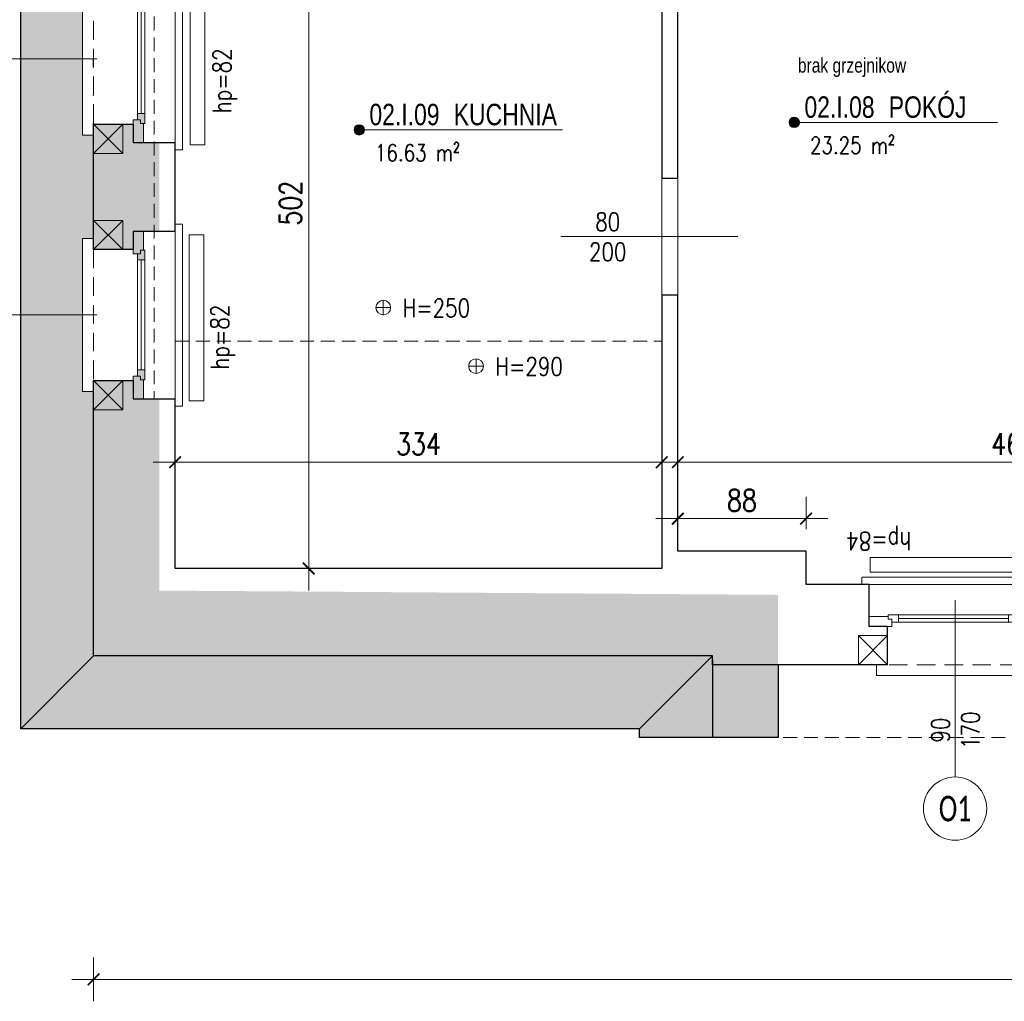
# Model space of a CAD drawing. Header units: millimetres. Extents: x 284606 to 569416, y -192995 to -95103.
# Tile 79 of 178: x 297541 to 298217, y -107655 to -106981. Entities that reach past the tile are written whole.
import ezdxf
from ezdxf.enums import TextEntityAlignment as Align

# ---------------------------------------------------------------- set-up
doc = ezdxf.new("R2010")
doc.units = ezdxf.units.MM
doc.linetypes.add('HIDDEN', pattern=[9.525, 6.35, -3.175])
doc.layers.get('0').update_dxf_attribs({"lineweight": 0})
for name, color, linetype, lineweight in [('!STR_Konstrukcja 0.20', 200, 'Continuous', 20), ('!STR_Konstrukcja 0.30', 64, 'Continuous', 30), ('!STR_Ocieplenie 0.05', 1, 'Continuous', 5), ('!STR_Opisy 0.09', 8, 'Continuous', 9), ('!STR_Przerywana 0.09', 8, 'HIDDEN', 9), ('!STR_Stolarka okienna', 72, 'Continuous', 15), ('!STR_Wymiarowanie', 254, 'Continuous', 9), ('EKO Opisy 0.09', 8, 'Continuous', 9)]:
    doc.layers.add(name, color=color, linetype=linetype, lineweight=lineweight)
doc.layers.add('!STR_Kreskowanie ścian', color=7, linetype='Continuous', lineweight=5, true_color=0xa6a6a6)
doc.layers.add('!STR_Obrysy pomieszczeń', color=215, linetype='Continuous', lineweight=9, plot=False)
doc.styles.add('1_50', font='txt', dxfattribs={"width": 0.8})
doc.styles.add('AB_Arial', font='NirmalaS.ttf')
doc.styles.add('EKO 1-10', font='romans.shx', dxfattribs={"width": 0.8, "height": 15})
doc.styles.add('EKO 1-5', font='romans.shx', dxfattribs={"width": 0.8, "height": 10})
doc.styles.add('EKO CM 1-50', font='calibri.ttf', dxfattribs={"width": 0.8, "height": 12.5})
doc.dimstyles.new('EKO wymiar 1-10', dxfattribs={"dimtxt": 15, "dimasz": 8, "dimexe": 15, "dimexo": 15, "dimgap": 5, "dimtad": 1, "dimdec": 0, "dimtxsty": 'EKO 1-10', "dimblk": 'ARCHTICK', "dimcen": 10, "dimdle": 15, "dimclrd": 256, "dimclre": 256, "dimclrt": 256, "dimazin": 2, "dimtfac": 1, "dimtdec": 0, "dimtmove": 2, "dimatfit": 3, "dimldrblk": 'ARCHTICK', "dimfxl": 15, "dimfxlon": 1, "dimlwd": -1, "dimlwe": -1, "dimarcsym": 0})

# ---------------------------------------------------------------- blocks, each defined once
blk = doc.blocks.new('*U306')
at = {"layer": '!STR_Konstrukcja 0.20', "linetype": 'Continuous', "lineweight": 15}
for points in [[(8.12, 55.81), (0.62, 55.81), (0.62, 63.31), (105.62, 63.31), (105.62, 55.81), (98.12, 55.81)], [(-4.38, 0.81), (-9.38, 0.81), (-9.38, -4.19), (115.62, -4.19), (115.62, 0.81), (110.62, 0.81)]]:
    blk.add_lwpolyline(points, dxfattribs=at)
at = {"layer": '!STR_Konstrukcja 0.30', "ltscale": 2}
for points in [[(-4.38, 0.81), (-4.38, 29.68), (8.12, 29.68), (8.12, 55.81)], [(98.12, 55.81), (98.12, 29.68), (110.62, 29.68), (110.62, 0.81)]]:
    blk.add_lwpolyline(points, dxfattribs=at)
at = {"layer": '!STR_Przerywana 0.09', "ltscale": 2}
for points in [[(8.12, 55.81), (98.12, 55.81)], [(-4.38, 0.81), (110.62, 0.81)]]:
    blk.add_lwpolyline(points, dxfattribs=at)
at = {"layer": '!STR_Stolarka okienna', "ltscale": 0.3}
for points in [[(-4.38, 22.64), (-4.38, 29.68), (11.02, 29.68), (11.02, 24.55), (8.52, 24.55), (8.52, 22.64), (-4.38, 22.64)], [(110.62, 22.64), (110.62, 29.68), (95.05, 29.68), (95.05, 24.55), (97.55, 24.55), (97.55, 22.64), (110.62, 22.64)], [(97.55, 21.56), (97.55, 24.55), (95.05, 24.55), (95.05, 26.7), (11.02, 26.7), (11.02, 24.55), (8.52, 24.55), (8.52, 21.56), (97.55, 21.56)], [(15.12, 26.7), (15.12, 21.56)], [(90.62, 24.13), (15.12, 24.13)], [(90.62, 21.56), (90.62, 26.7)]]:
    blk.add_lwpolyline(points, dxfattribs=at)
blk = doc.blocks.new('_ArchTick')
at = {"color": 0, "linetype": 'ByBlock', "const_width": 0.15}
blk.add_lwpolyline([(-0.5, -0.5), (0.5, 0.5)], dxfattribs=at)
blk = doc.blocks.new('*D634')
at = {"layer": '!STR_Wymiarowanie', "ltscale": 1.5, "transparency": 16777216}
for p, q in [((297647.89, -107299.38), (297647.89, -107269.38)), ((297981.89, -107299.38), (297981.89, -107269.38)), ((297632.89, -107284.38), (297996.89, -107284.38))]:
    blk.add_line(p, q, dxfattribs=at)
at = {"layer": 'Defpoints', "color": 0, "ltscale": 1.5, "transparency": 16777216}
for p in [(297981.89, -107284.38), (297647.89, -107357.42), (297981.89, -107357.42)]:
    blk.add_point(p, dxfattribs=at)
at = {"layer": '!STR_Wymiarowanie', "ltscale": 1.5, "transparency": 16777216, "xscale": 8, "yscale": 8, "zscale": 8, "rotation": 180}
blk.add_blockref('_ArchTick', (297647.89, -107284.38), dxfattribs=at)
at = {"layer": '!STR_Wymiarowanie', "ltscale": 1.5, "transparency": 16777216, "xscale": 8, "yscale": 8, "zscale": 8}
blk.add_blockref('_ArchTick', (297981.89, -107284.38), dxfattribs=at)
at = {"layer": '!STR_Wymiarowanie', "ltscale": 1.5, "transparency": 16777216, "insert": (297814.89, -107271.88), "char_height": 15, "attachment_point": 5, "style": 'EKO 1-10'}
blk.add_mtext('334', dxfattribs=at)
blk = doc.blocks.new('*D635')
at = {"layer": '!STR_Wymiarowanie', "ltscale": 1.5, "transparency": 16777216}
for p, q in [((297992.89, -107299.38), (297992.89, -107269.38)), ((298453.89, -107299.38), (298453.89, -107269.38)), ((297977.89, -107284.38), (298468.89, -107284.38))]:
    blk.add_line(p, q, dxfattribs=at)
at = {"layer": 'Defpoints', "color": 0, "ltscale": 1.5, "transparency": 16777216}
for p in [(298453.89, -107284.38), (297992.89, -107368.42), (298453.89, -107368.42)]:
    blk.add_point(p, dxfattribs=at)
at = {"layer": '!STR_Wymiarowanie', "ltscale": 1.5, "transparency": 16777216, "xscale": 8, "yscale": 8, "zscale": 8, "rotation": 180}
blk.add_blockref('_ArchTick', (297992.89, -107284.38), dxfattribs=at)
at = {"layer": '!STR_Wymiarowanie', "ltscale": 1.5, "transparency": 16777216, "xscale": 8, "yscale": 8, "zscale": 8}
blk.add_blockref('_ArchTick', (298453.89, -107284.38), dxfattribs=at)
at = {"layer": '!STR_Wymiarowanie', "ltscale": 1.5, "transparency": 16777216, "insert": (298223.39, -107271.88), "char_height": 15, "attachment_point": 5, "style": 'EKO 1-10'}
blk.add_mtext('461', dxfattribs=at)
blk = doc.blocks.new('wysokosc2')
at = {"ltscale": 2}
for points in [[(-5.06, 0.04), (5.03, 0.04)], [(0, 5.1), (0, -5.1)]]:
    blk.add_lwpolyline(points, dxfattribs=at)
blk.add_circle((0, 0), 5.03, dxfattribs=at)
at = {"ltscale": 2, "style": 'EKO 1-5', "width": 0.8}
blk.add_attdef('WYS', (13.29, -6.01), '', height=12.5, dxfattribs=at)
blk = doc.blocks.new('*D638')
at = {"layer": '!STR_Wymiarowanie', "ltscale": 1.5, "transparency": 16777216}
for p, q in [((297739.54, -106840.74), (297739.54, -107372.42)), ((297754.54, -106855.74), (297724.54, -106855.74)), ((297754.54, -107357.42), (297724.54, -107357.42))]:
    blk.add_line(p, q, dxfattribs=at)
at = {"layer": 'Defpoints', "color": 0, "ltscale": 1.5, "transparency": 16777216}
for p in [(297892.89, -106855.74), (297739.54, -107357.42), (297900.89, -107357.42)]:
    blk.add_point(p, dxfattribs=at)
at = {"layer": '!STR_Wymiarowanie', "ltscale": 1.5, "transparency": 16777216, "xscale": 8, "yscale": 8, "zscale": 8}
for p, rotation in [((297739.54, -106855.74), 90), ((297739.54, -107357.42), 270)]:
    blk.add_blockref('_ArchTick', p, dxfattribs=dict(at, rotation=rotation))
at = {"layer": '!STR_Wymiarowanie', "ltscale": 1.5, "transparency": 16777216, "insert": (297727.04, -107106.58), "char_height": 15, "attachment_point": 5, "rotation": 90, "style": 'EKO 1-10'}
blk.add_mtext('502', dxfattribs=at)
blk = doc.blocks.new('*U296')
at = {"layer": '!STR_Konstrukcja 0.20', "linetype": 'Continuous', "lineweight": 15}
for points in [[(8.12, 56.81), (0.62, 56.81), (0.62, 64.31), (105.62, 64.31), (105.62, 56.81), (98.12, 56.81)], [(-4.38, 0.81), (-9.38, 0.81), (-9.38, -4.19), (115.62, -4.19), (115.62, 0.81), (110.62, 0.81)]]:
    blk.add_lwpolyline(points, dxfattribs=at)
at = {"layer": '!STR_Konstrukcja 0.30', "ltscale": 2}
for points in [[(-4.38, 0.81), (-4.38, 29.68), (8.12, 29.68), (8.12, 56.81)], [(98.12, 56.81), (98.12, 29.68), (110.62, 29.68), (110.62, 0.81)]]:
    blk.add_lwpolyline(points, dxfattribs=at)
at = {"layer": '!STR_Przerywana 0.09', "ltscale": 2}
for points in [[(8.12, 56.81), (98.12, 56.81)], [(-4.38, 0.81), (110.62, 0.81)]]:
    blk.add_lwpolyline(points, dxfattribs=at)
at = {"layer": '!STR_Stolarka okienna', "ltscale": 0.3}
for points in [[(-4.38, 22.64), (-4.38, 29.68), (11.02, 29.68), (11.02, 24.55), (8.52, 24.55), (8.52, 22.64), (-4.38, 22.64)], [(110.62, 22.64), (110.62, 29.68), (95.05, 29.68), (95.05, 24.55), (97.55, 24.55), (97.55, 22.64), (110.62, 22.64)], [(97.55, 21.56), (97.55, 24.55), (95.05, 24.55), (95.05, 26.7), (11.02, 26.7), (11.02, 24.55), (8.52, 24.55), (8.52, 21.56), (97.55, 21.56)], [(15.12, 26.7), (15.12, 21.56)], [(90.62, 24.13), (15.12, 24.13)], [(90.62, 21.56), (90.62, 26.7)]]:
    blk.add_lwpolyline(points, dxfattribs=at)
blk = doc.blocks.new('*U297')
at = {"layer": '!STR_Konstrukcja 0.20', "linetype": 'Continuous', "lineweight": 15}
for points in [[(8.12, 56.81), (0.62, 56.81), (0.62, 64.31), (105.62, 64.31), (105.62, 56.81), (98.12, 56.81)], [(-4.38, 0.81), (-9.38, 0.81), (-9.38, -4.19), (115.62, -4.19), (115.62, 0.81), (110.62, 0.81)]]:
    blk.add_lwpolyline(points, dxfattribs=at)
at = {"layer": '!STR_Konstrukcja 0.30', "ltscale": 2}
for points in [[(-4.38, 0.81), (-4.38, 29.68), (8.12, 29.68), (8.12, 56.81)], [(98.12, 56.81), (98.12, 29.68), (110.62, 29.68), (110.62, 0.81)]]:
    blk.add_lwpolyline(points, dxfattribs=at)
at = {"layer": '!STR_Przerywana 0.09', "ltscale": 2}
for points in [[(8.12, 56.81), (98.12, 56.81)], [(-4.38, 0.81), (110.62, 0.81)]]:
    blk.add_lwpolyline(points, dxfattribs=at)
at = {"layer": '!STR_Stolarka okienna', "ltscale": 0.3}
for points in [[(-4.38, 22.64), (-4.38, 29.68), (11.02, 29.68), (11.02, 24.55), (8.52, 24.55), (8.52, 22.64), (-4.38, 22.64)], [(110.62, 22.64), (110.62, 29.68), (95.05, 29.68), (95.05, 24.55), (97.55, 24.55), (97.55, 22.64), (110.62, 22.64)], [(97.55, 21.56), (97.55, 24.55), (95.05, 24.55), (95.05, 26.7), (11.02, 26.7), (11.02, 24.55), (8.52, 24.55), (8.52, 21.56), (97.55, 21.56)], [(15.12, 26.7), (15.12, 21.56)], [(90.62, 24.13), (15.12, 24.13)], [(90.62, 21.56), (90.62, 26.7)]]:
    blk.add_lwpolyline(points, dxfattribs=at)
blk = doc.blocks.new('*U847')
at = {"layer": '!STR_Opisy 0.09', "linetype": 'Continuous'}
blk.add_line((0, -153.49), (0, -32.16), dxfattribs=at)
at = {"layer": '!STR_Opisy 0.09', "linetype": 'Continuous', "style": 'EKO 1-5', "width": 0.8}
blk.add_attdef('HP=', (-37.47, 58.5), '', height=12.5, rotation=180, dxfattribs=at)
at = {"layer": '!STR_Opisy 0.09', "ltscale": 0.7, "style": 'EKO 1-5', "width": 0.8}
blk.add_attdef('WYS', text='', height=12.5, rotation=270, dxfattribs=at).set_placement((-10.53, -121.38), align=Align.MIDDLE_CENTER)
at = {"layer": '!STR_Opisy 0.09', "linetype": 'Continuous', "style": 'EKO 1-5', "width": 0.8}
blk.add_attdef('SZER', text='', height=12.5, rotation=270, dxfattribs=at).set_placement((0, -121.38), align=Align.BOTTOM_CENTER)
blk = doc.blocks.new('*U848')
at = {"layer": '!STR_Opisy 0.09', "linetype": 'Continuous'}
blk.add_line((0, -153.49), (0, -32.16), dxfattribs=at)
at = {"layer": '!STR_Opisy 0.09', "linetype": 'Continuous', "style": 'EKO 1-5', "width": 0.8}
blk.add_attdef('HP=', (-37.47, 59.98), '', height=12.5, rotation=180, dxfattribs=at)
at = {"layer": '!STR_Opisy 0.09', "ltscale": 0.7, "style": 'EKO 1-5', "width": 0.8}
blk.add_attdef('WYS', text='', height=12.5, rotation=270, dxfattribs=at).set_placement((-10.53, -121.38), align=Align.MIDDLE_CENTER)
at = {"layer": '!STR_Opisy 0.09', "linetype": 'Continuous', "style": 'EKO 1-5', "width": 0.8}
blk.add_attdef('SZER', text='', height=12.5, rotation=270, dxfattribs=at).set_placement((0, -121.38), align=Align.BOTTOM_CENTER)
blk = doc.blocks.new('*U121')
at = {"layer": '!STR_Opisy 0.09', "linetype": 'Continuous'}
blk.add_line((0, -153.49), (0, -32.16), dxfattribs=at)
at = {"layer": '!STR_Opisy 0.09', "linetype": 'Continuous', "style": 'EKO 1-5', "width": 0.8}
blk.add_attdef('HP=', (50.53, 21.53), '', height=12.5, rotation=180, dxfattribs=at)
at = {"layer": '!STR_Opisy 0.09', "ltscale": 0.7, "style": 'EKO 1-5', "width": 0.8}
blk.add_attdef('WYS', text='', height=12.5, rotation=270, dxfattribs=at).set_placement((-10.53, -121.38), align=Align.MIDDLE_CENTER)
at = {"layer": '!STR_Opisy 0.09', "linetype": 'Continuous', "style": 'EKO 1-5', "width": 0.8}
blk.add_attdef('SZER', text='', height=12.5, rotation=270, dxfattribs=at).set_placement((0, -121.38), align=Align.BOTTOM_CENTER)
blk = doc.blocks.new('*U196')
at = {"layer": '!STR_Opisy 0.09', "linetype": 'Continuous'}
blk.add_line((0, -153.49), (0, -32.16), dxfattribs=at)
at = {"layer": '!STR_Opisy 0.09', "linetype": 'Continuous', "style": 'EKO 1-5', "width": 0.8}
blk.add_attdef('HP=', (30.1, 14.63), '', height=12.5, rotation=180, dxfattribs=at)
at = {"layer": '!STR_Opisy 0.09', "ltscale": 0.7, "style": 'EKO 1-5', "width": 0.8}
blk.add_attdef('WYS', text='', height=12.5, rotation=270, dxfattribs=at).set_placement((-10.53, -121.38), align=Align.MIDDLE_CENTER)
at = {"layer": '!STR_Opisy 0.09', "linetype": 'Continuous', "style": 'EKO 1-5', "width": 0.8}
blk.add_attdef('SZER', text='', height=12.5, rotation=270, dxfattribs=at).set_placement((0, -121.38), align=Align.BOTTOM_CENTER)
blk = doc.blocks.new('mur pruski')
at = {"layer": '!STR_Ocieplenie 0.05', "ltscale": 1.5}
blk.add_lwpolyline([(0, 20), (20, 20), (20, 0), (0, 0)], close=True, dxfattribs=at)
blk.add_lwpolyline([(0, 20), (20, 0), (20, 20), (0, 0)], dxfattribs=at)
blk = doc.blocks.new('*D663')
at = {"layer": '!STR_Wymiarowanie', "ltscale": 1.5, "transparency": 16777216}
for p, q in [((297591.89, -107624.51), (297591.89, -107654.51)), ((299484.03, -107624.51), (299484.03, -107654.51)), ((299499.03, -107639.51), (297576.89, -107639.51))]:
    blk.add_line(p, q, dxfattribs=at)
at = {"layer": 'Defpoints', "color": 0, "ltscale": 1.5, "transparency": 16777216}
for p in [(297591.89, -107442.93), (299484.03, -107442.93), (297591.89, -107639.51)]:
    blk.add_point(p, dxfattribs=at)
at = {"layer": '!STR_Wymiarowanie', "ltscale": 1.5, "transparency": 16777216, "xscale": 8, "yscale": 8, "zscale": 8, "rotation": 180}
blk.add_blockref('_ArchTick', (297591.89, -107639.51), dxfattribs=at)
at = {"layer": '!STR_Wymiarowanie', "ltscale": 1.5, "transparency": 16777216, "xscale": 8, "yscale": 8, "zscale": 8}
blk.add_blockref('_ArchTick', (299484.03, -107639.51), dxfattribs=at)
at = {"layer": '!STR_Wymiarowanie', "ltscale": 1.5, "transparency": 16777216, "insert": (298537.96, -107627.01), "char_height": 15, "attachment_point": 5, "style": 'EKO 1-10'}
blk.add_mtext('1892', dxfattribs=at)
blk = doc.blocks.new('*D664')
at = {"layer": '!STR_Wymiarowanie', "ltscale": 1.5, "transparency": 16777216}
for p, q in [((297392.17, -107432.42), (297392.17, -106344.43)), ((297407.17, -106359.43), (297377.17, -106359.43)), ((297407.17, -107417.42), (297377.17, -107417.42))]:
    blk.add_line(p, q, dxfattribs=at)
at = {"layer": 'Defpoints', "color": 0, "ltscale": 1.5, "transparency": 16777216}
for p in [(297392.17, -106359.43), (297578.89, -106359.43), (297591.89, -107417.42)]:
    blk.add_point(p, dxfattribs=at)
at = {"layer": '!STR_Wymiarowanie', "ltscale": 1.5, "transparency": 16777216, "xscale": 8, "yscale": 8, "zscale": 8}
for p, rotation in [((297392.17, -106359.43), 90), ((297392.17, -107417.42), 270)]:
    blk.add_blockref('_ArchTick', p, dxfattribs=dict(at, rotation=rotation))
at = {"layer": '!STR_Wymiarowanie', "ltscale": 1.5, "transparency": 16777216, "insert": (297379.67, -106888.42), "char_height": 15, "attachment_point": 5, "rotation": 90, "style": 'EKO 1-10'}
blk.add_mtext('1058', dxfattribs=at)
blk = doc.blocks.new('*U506')
at = {"ltscale": 0.3}
blk.add_hatch(color=256, dxfattribs=at).paths.add_polyline_path([(-0.91, 50, 1), (6.82, 50, 1)])
at = {"ltscale": 1.5}
blk.add_line((17.59, 50), (154.57, 50), dxfattribs=at)
at = {"ltscale": 0.3}
blk.add_lwpolyline([(17.59, 50), (2.95, 50)], dxfattribs=at)
blk.add_circle((2.95, 50), 3.86, dxfattribs=at)
at = {"ltscale": 1.5, "width": 0.8}
for tag, p, height, style in [('NR_POM.', (10.51, 53.45), 16, 'AB_Arial'), ('NAZWA_POMIESZCZENIA', (66.91, 53.45), 16, 'AB_Arial'), ('POSADZKA', (9.08, 4), 12.5, 'EKO 1-5')]:
    blk.add_attdef(tag, p, '', height=height, rotation=0, dxfattribs=dict(at, style=style))
at = {"ltscale": 1.5, "style": 'EKO 1-5', "width": 0.8}
blk.add_attdef('POWIERZCHNIA', text='', height=12.5, rotation=0, dxfattribs=at).set_placement((78.06, 22.91), align=Align.BOTTOM_RIGHT)
blk = doc.blocks.new('*D665')
at = {"layer": '!STR_Obrysy pomieszczeń', "ltscale": 0.3, "transparency": 16777216}
for p, q in [((297992.89, -107330.42), (297992.89, -107308.12)), ((298080.89, -107330.42), (298080.89, -107308.12)), ((297977.89, -107323.12), (298095.89, -107323.12))]:
    blk.add_line(p, q, dxfattribs=at)
at = {"layer": 'Defpoints', "color": 0, "ltscale": 0.3, "transparency": 16777216}
for p in [(298080.89, -107323.12), (297992.89, -107345.42), (298080.89, -107345.42)]:
    blk.add_point(p, dxfattribs=at)
at = {"layer": '!STR_Obrysy pomieszczeń', "ltscale": 0.3, "transparency": 16777216, "xscale": 8, "yscale": 8, "zscale": 8, "rotation": 180}
blk.add_blockref('_ArchTick', (297992.89, -107323.12), dxfattribs=at)
at = {"layer": '!STR_Obrysy pomieszczeń', "ltscale": 0.3, "transparency": 16777216, "xscale": 8, "yscale": 8, "zscale": 8}
blk.add_blockref('_ArchTick', (298080.89, -107323.12), dxfattribs=at)
at = {"layer": '!STR_Obrysy pomieszczeń', "ltscale": 0.3, "transparency": 16777216, "insert": (298036.89, -107310.62), "char_height": 15, "attachment_point": 5, "style": 'EKO 1-10'}
blk.add_mtext('88', dxfattribs=at)
blk = doc.blocks.new('KÓLKO')
at = {"layer": '!STR_Opisy 0.09'}
blk.add_circle((0, -15.51), 15.51, dxfattribs=at)
at = {"layer": '!STR_Opisy 0.09', "style": 'EKO 1-10', "width": 0.8}
blk.add_attdef('NR', text='', height=15, dxfattribs=at).set_placement((0, -15.51), align=Align.MIDDLE_CENTER)

msp = doc.modelspace()

# ---------------------------------------------------------------- hatches: boundary and pattern name
at = {"layer": '!STR_Kreskowanie ścian', "ltscale": 1.5}
h = msp.add_hatch(dxfattribs=at)
h.set_pattern_fill('AR-B88', color=256, scale=0.1, angle=90)
h.set_pattern_definition([(90, (10593.899, 1826.681), (-20.32, 1e-15), []), (180, (10593.899, 1826.681), (-20.32, -10.16), [20.32, -20.32])])
h.paths.add_polyline_path([(298061.74, -107423.52), (298016.74, -107423.52), (298016.74, -107417.52), (298016.69, -107417.52), (297966.69, -107467.52), (297966.69, -107473.52), (298061.74, -107473.52)])
h.paths.add_polyline_path([(298061.74, -107378.52), (298061.74, -107372.52), (298061.69, -107375.47), (298016.69, -107417.52), (298016.74, -107417.52), (298016.74, -107423.52), (298061.74, -107423.52)])
h.paths.add_polyline_path([(298103.54, -106262.52), (298148.45, -106262.43), (298148.45, -106212.43), (298053.49, -106212.52), (298053.45, -106359.43), (298103.54, -106359.43)])
h.paths.add_polyline_path([(298146.92, -106262.52), (298103.54, -106262.52), (298103.54, -106359.43), (298163.36, -106360.45), (298146.92, -106360.45)])
h.paths.add_polyline_path([(299005.94, -106275.53), (299005.99, -106275.52), (299005.99, -106262.52), (298918.99, -106262.52), (298918.99, -106307.52), (298918.99, -106307.52), (298918.99, -106322.24), (298948.99, -106320.51), (298948.94, -106320.47)])
h.paths.add_polyline_path([(299055.94, -106225.53), (299055.94, -106212.52), (298918.99, -106212.52), (298918.99, -106262.52), (299005.99, -106262.52), (299005.99, -106275.52), (299005.94, -106275.53)])
h.paths.add_polyline_path([(298948.99, -106320.51), (298918.94, -106297.48), (298918.94, -106349.11), (298918.99, -106431.96), (298918.99, -106345.22), (298948.99, -106320.23)])
h.paths.add_polyline_path([(298806.22, -106585.49), (298806.22, -106550.56)])
h.paths.add_polyline_path([(297644.36, -106571.25), (297644.36, -106517.21)])
h.paths.add_polyline_path([(299173.34, -106594.18), (299173.34, -106556.39)])
h.paths.add_polyline_path([(298518.76, -107349.73), (298557.11, -107349.73)])
h.paths.add_polyline_path([(297591.89, -107235.92), (297584.39, -107235.92), (297584.39, -107130.92), (297591.89, -107130.92)], flags=16)
h.paths.add_polyline_path([(297627.14, -107220.92), (297622, -107220.92), (297622, -107225.36), (297619.02, -107225.36), (297619.02, -107228.42), (297591.99, -107228.42), (297591.99, -107417.07), (297636.99, -107372.07), (297636.99, -107240.92), (297626.06, -107240.92), (297626.06, -107227.86), (297627.14, -107227.86)])
h.paths.add_polyline_path([(297591.99, -106962.42), (297619.02, -106962.42), (297619.02, -106965.32), (297622, -106965.32), (297622, -106969.42), (297627.14, -106969.42), (297627.14, -106962.82), (297626.06, -106962.82), (297626.06, -106949.92), (297636.99, -106949.92), (297636.99, -106871.18), (297591.99, -106871.18)])
h.paths.add_polyline_path([(297619.02, -107052.42), (297591.99, -107052.42), (297591.99, -107138.42), (297619.02, -107138.42), (297619.02, -107141.32), (297622, -107141.32), (297622, -107145.42), (297627.14, -107145.42), (297627.14, -107138.82), (297626.06, -107138.82), (297626.06, -107125.92), (297636.99, -107125.92), (297636.99, -107064.92), (297626.06, -107064.92), (297626.06, -107051.86), (297627.14, -107051.86), (297627.14, -107044.92), (297622, -107044.92), (297622, -107049.36), (297619.02, -107049.36)])
h.paths.add_polyline_path([(297591.99, -106871.18), (297541.94, -106871.18), (297541.94, -107467.11), (297591.99, -107417.07)])
h.paths.add_polyline_path([(297591.89, -106954.92), (297591.89, -107059.92), (297584.39, -107059.92), (297584.39, -106954.92)], flags=16)
h.paths.add_polyline_path([(299484.33, -107164.42), (299457.92, -107164.42), (299457.92, -107161.36), (299454.94, -107161.36), (299454.94, -107156.92), (299449.8, -107156.92), (299449.8, -107163.86), (299450.88, -107163.86), (299450.88, -107176.92), (299439.33, -107176.92), (299439.33, -107372.52), (299484.33, -107417.52)])
h.paths.add_polyline_path([(299499.23, -107014.92), (299499.23, -106909.92), (299491.73, -106909.92), (299491.73, -107014.92)], flags=16)
h.paths.add_polyline_path([(299499.23, -107007.42), (299484.33, -107007.42), (299484.33, -107074.42), (299499.23, -107074.42), (299499.23, -107066.92), (299491.73, -107066.92), (299491.73, -107171.92), (299499.23, -107171.92), (299499.23, -107164.42), (299484.33, -107164.42), (299484.33, -107417.52), (299534.28, -107467.47), (299534.28, -106225.65), (299484.33, -106275.61), (299484.33, -106917.42), (299499.23, -106917.42)])
h.paths.add_polyline_path([(299449.8, -106924.42), (299454.94, -106924.42), (299454.94, -106920.32), (299457.92, -106920.32), (299457.92, -106917.42), (299484.33, -106917.42), (299484.33, -106275.61), (299439.33, -106320.61), (299439.33, -106904.92), (299450.88, -106904.92), (299450.88, -106917.82), (299449.8, -106917.82)])
h.paths.add_polyline_path([(299454.94, -106999.92), (299449.8, -106999.92), (299449.8, -107006.86), (299450.88, -107006.86), (299450.88, -107019.92), (299439.33, -107019.92), (299439.33, -107061.92), (299450.88, -107061.92), (299450.88, -107074.82), (299449.8, -107074.82), (299449.8, -107081.42), (299454.94, -107081.42), (299454.94, -107077.32), (299457.92, -107077.32), (299457.92, -107074.42), (299484.33, -107074.42), (299484.33, -107007.42), (299457.92, -107007.42), (299457.92, -107004.36), (299454.94, -107004.36)])
h = msp.add_hatch(dxfattribs=at)
h.set_pattern_fill('AR-B88', color=256, scale=0.1)
h.set_pattern_definition([(0, (10593.899, 1826.681), (0, 20.32), []), (90, (10593.899, 1826.681), (-10.16, 20.32), [20.32, -20.32])])
h.paths.add_polyline_path([(298061.69, -107375.47), (297636.54, -107372.52), (297591.99, -107417.07), (297591.99, -107417.52), (298016.69, -107417.52)])
h.paths.add_polyline_path([(298016.69, -107417.52), (297591.54, -107417.52), (297541.94, -107467.11), (297541.94, -107467.52), (297966.69, -107467.52)])
h.paths.add_polyline_path([(299013.16, -107406.89), (299059.13, -107417.52), (299059.13, -107436.52), (298565.93, -107436.52), (298509.93, -107436.52), (298599.95, -107436.52), (298599.95, -107486.52), (299015.21, -107486.52), (299015.21, -107436.47)])
h.paths.add_polyline_path([(299484.33, -107417.52), (299013.16, -107406.89), (299109.08, -107467.52), (299534.28, -107467.52), (299534.28, -107467.47)])
h.paths.add_polyline_path([(299439.33, -107372.52), (299014.08, -107372.52), (299013.16, -107406.89), (299484.33, -107417.52)])
h.paths.add_polyline_path([(299534.28, -106225.65), (299534.28, -106225.62), (299055.94, -106225.53), (299005.94, -106275.53), (299484.33, -106275.61)])
h.paths.add_polyline_path([(299484.33, -106275.61), (299005.94, -106275.53), (298948.94, -106320.47), (299439.34, -106320.6)])

# ---------------------------------------------------------------- linework, layer by layer
at = {"layer": '!STR_Konstrukcja 0.30', "ltscale": 1.5}
for p, q in [((297981.89, -107089.42), (297992.89, -107089.42)), ((297981.89, -107169.42), (297992.89, -107169.42)), ((297541.89, -107467.42), (297591.89, -107417.42)), ((297966.64, -107467.42), (298016.64, -107417.42))]:
    msp.add_line(p, q, dxfattribs=at)
for points in [[(297981.89, -106869.74), (297981.89, -107053.74)], [(297992.89, -107089.42), (297992.89, -106869.74)], [(298061.64, -107473.42), (297966.64, -107473.42), (297966.64, -107467.42), (297541.89, -107467.42), (297541.89, -106921.08)], [(297591.89, -107013.46), (297591.89, -107007.42)], [(297591.89, -107032.61), (297591.89, -107032.17)], [(297591.89, -107138.42), (297591.89, -107051.32)], [(297981.89, -107052.74), (297981.89, -107089.42)], [(297647.89, -107125.92), (297647.89, -107064.92)], [(297981.89, -107169.42), (297981.89, -107357.42), (297647.89, -107357.42), (297647.89, -107240.92)], [(297992.89, -107345.42), (297992.89, -107169.42)], [(298136.77, -107423.42), (298016.64, -107423.42), (298016.64, -107417.42), (297591.89, -107417.42), (297591.89, -107228.42)], [(298080.89, -107368.42), (298080.89, -107345.42), (297992.89, -107345.42)], [(298124.27, -107368.42), (298080.89, -107368.42)], [(298016.64, -107420.42), (298016.64, -107473.42)], [(298061.64, -107423.42), (298061.64, -107473.42)]]:
    msp.add_lwpolyline(points, dxfattribs=at)
at = {"layer": '!STR_Obrysy pomieszczeń', "ltscale": 0.3}
for points in [[(297647.89, -106855.74), (297892.89, -106855.74), (297892.89, -106869.74), (297981.89, -106870.74), (297981.89, -107357.42), (297647.89, -107357.42)], [(297992.89, -106855.74), (298312.89, -106855.74), (298312.89, -106868.74), (298453.89, -106868.74), (298453.89, -107368.42), (298080.89, -107368.42), (298080.89, -107345.42), (297992.89, -107345.42)]]:
    msp.add_lwpolyline(points, close=True, dxfattribs=at)
at = {"layer": '!STR_Przerywana 0.09', "ltscale": 1.5}
for p, q in [((297633.46, -106949.92), (297633.46, -107240.92)), ((297981.89, -107089.42), (297981.89, -107169.42)), ((297992.89, -107089.42), (297992.89, -107169.42)), ((297647.89, -107201.41), (297981.89, -107201.41))]:
    msp.add_line(p, q, dxfattribs=at)
msp.add_lwpolyline([(298481.9, -107486.42), (298431.9, -107486.42), (298431.9, -107473.42), (298061.64, -107473.42)], dxfattribs=at)
at = {"color": 62, "true_color": 0xa3d425}
for points in [[(297668.23, -107066.48), (297658.23, -107066.48), (297658.23, -106952.66), (297668.23, -106952.66)], [(297667.49, -107242.21), (297657.49, -107242.21), (297657.49, -107128.39), (297667.49, -107128.39)], [(298238.69, -107349.84), (298238.69, -107359.84), (298124.86, -107359.84), (298124.86, -107349.84)]]:
    msp.add_lwpolyline(points, close=True, dxfattribs=at)

# ---------------------------------------------------------------- block references
at = {"layer": '!STR_Konstrukcja 0.30', "ltscale": 1.5}
ref = msp.add_blockref('*U121', (298066.13, -107129.42), dxfattribs=dict(at, xscale=-1, rotation=270))
ref.add_attrib('SZER', '80', dxfattribs={"layer": '!STR_Opisy 0.09', "linetype": 'Continuous', "height": 12.5, "style": 'EKO 1-5', "width": 0.8}).set_placement((297944.75, -107129.42), align=Align.BOTTOM_CENTER)
ref.add_attrib('WYS', '200', dxfattribs={"layer": '!STR_Opisy 0.09', "ltscale": 0.7, "height": 12.5, "style": 'EKO 1-5', "width": 0.8}).set_placement((297944.75, -107139.95), align=Align.MIDDLE_CENTER)
ref = msp.add_blockref('*U196', (298183.18, -107346.98), dxfattribs=dict(at, xscale=-1))
ref.add_attrib('SZER', '90', dxfattribs={"layer": '!STR_Opisy 0.09', "linetype": 'Continuous', "height": 12.5, "rotation": 90, "style": 'EKO 1-5', "width": 0.8}).set_placement((298183.18, -107468.36), align=Align.BOTTOM_CENTER)
ref.add_attrib('WYS', '170', dxfattribs={"layer": '!STR_Opisy 0.09', "ltscale": 0.7, "height": 12.5, "rotation": 90, "style": 'EKO 1-5', "width": 0.8}).set_placement((298193.71, -107468.36), align=Align.MIDDLE_CENTER)
ref.add_attrib('HP=', 'hp=84', (298153.08, -107332.35), dxfattribs={"layer": '!STR_Opisy 0.09', "linetype": 'Continuous', "height": 12.5, "rotation": 180, "style": 'EKO 1-5', "width": 0.8})
at = {"layer": '!STR_Ocieplenie 0.05'}
for p in [(297591.89, -107072.42), (297591.89, -107138.42), (297591.89, -107248.42), (298116.77, -107423.42)]:
    msp.add_blockref('mur pruski', p, dxfattribs=at)
at = {"layer": '!STR_Opisy 0.09'}
ref = msp.add_blockref('*U848', (297626.3, -107007.42), dxfattribs=dict(at, xscale=-1, rotation=270))
ref.add_attrib('SZER', '90', dxfattribs={"linetype": 'Continuous', "height": 12.5, "rotation": 360, "style": 'EKO 1-5', "width": 0.8}).set_placement((297504.92, -107007.42), align=Align.BOTTOM_CENTER)
ref.add_attrib('WYS', '170', dxfattribs={"ltscale": 0.7, "height": 12.5, "rotation": 360, "style": 'EKO 1-5', "width": 0.8}).set_placement((297504.92, -107017.95), align=Align.MIDDLE_CENTER)
ref.add_attrib('HP=', 'hp=82', (297686.28, -107044.89), dxfattribs={"linetype": 'Continuous', "height": 12.5, "rotation": 90, "style": 'EKO 1-5', "width": 0.8})
ref = msp.add_blockref('*U506', (298070.1, -107097.14), dxfattribs=dict(at, xscale=0.9199999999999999, yscale=0.9199999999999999, zscale=0.9199999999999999))
ref.add_attrib('NAZWA_POM', 'POKÓJ', (298137.64, -107047.97), dxfattribs={"layer": '0', "ltscale": 1.5, "height": 14.72, "rotation": 0, "style": 'AB_Arial', "width": 0.8})
ref.add_attrib('NUMER_POM', '02.I.08', (298079.77, -107047.97), dxfattribs={"layer": '0', "ltscale": 1.5, "height": 14.72, "rotation": 0, "style": 'AB_Arial', "width": 0.8})
ref.add_attrib('R-SURF', '23.25 m²', dxfattribs={"layer": '0', "ltscale": 1.5, "height": 11.5, "rotation": 0, "style": 'EKO 1-5', "width": 0.8}).set_placement((298141.91, -107076.07), align=Align.BOTTOM_RIGHT)
ref = msp.add_blockref('*U506', (297771.53, -107102.24), dxfattribs=dict(at, xscale=0.9199999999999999, yscale=0.9199999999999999, zscale=0.9199999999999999))
ref.add_attrib('NAZWA_POM', 'KUCHNIA', (297839.07, -107053.07), dxfattribs={"layer": '0', "ltscale": 1.5, "height": 14.72, "rotation": 0, "style": 'AB_Arial', "width": 0.8})
ref.add_attrib('NUMER_POM', '02.I.09', (297781.2, -107053.07), dxfattribs={"layer": '0', "ltscale": 1.5, "height": 14.72, "rotation": 0, "style": 'AB_Arial', "width": 0.8})
ref.add_attrib('R-SURF', '16.63 m²', dxfattribs={"layer": '0', "ltscale": 1.5, "height": 11.5, "rotation": 0, "style": 'EKO 1-5', "width": 0.8}).set_placement((297843.34, -107081.17), align=Align.BOTTOM_RIGHT)
ref = msp.add_blockref('*U847', (297626.3, -107183.34), dxfattribs=dict(at, xscale=-1, rotation=270))
ref.add_attrib('SZER', '90', dxfattribs={"linetype": 'Continuous', "height": 12.5, "rotation": 360, "style": 'EKO 1-5', "width": 0.8}).set_placement((297504.92, -107183.34), align=Align.BOTTOM_CENTER)
ref.add_attrib('WYS', '170', dxfattribs={"ltscale": 0.7, "height": 12.5, "rotation": 360, "style": 'EKO 1-5', "width": 0.8}).set_placement((297504.92, -107193.87), align=Align.MIDDLE_CENTER)
ref.add_attrib('HP=', 'hp=82', (297684.8, -107220.81), dxfattribs={"linetype": 'Continuous', "height": 12.5, "rotation": 90, "style": 'EKO 1-5', "width": 0.8})
ref = msp.add_blockref('wysokosc2', (297790.72, -107178.25), dxfattribs=dict(at, xscale=-1, rotation=180))
ref.add_attrib('WYS', 'H=250', (297804.01, -107184.74), dxfattribs={"layer": '0', "ltscale": 2, "height": 12.5, "style": 'EKO 1-5', "width": 0.8})
ref = msp.add_blockref('wysokosc2', (297854.39, -107218.48), dxfattribs=dict(at, xscale=-1, rotation=180))
ref.add_attrib('WYS', 'H=290', (297867.68, -107224.98), dxfattribs={"layer": '0', "ltscale": 2, "height": 12.5, "style": 'EKO 1-5', "width": 0.8})
at = {"layer": '!STR_Stolarka okienna', "ltscale": 1.5, "xscale": -1, "rotation": 90}
for name, p in [('*U297', (297648.7, -106954.3)), ('*U296', (297648.7, -107130.3))]:
    msp.add_blockref(name, p, dxfattribs=at)
at = {"layer": '!STR_Stolarka okienna', "ltscale": 1.5, "rotation": 180}
msp.add_blockref('*U306', (298234.89, -107367.62), dxfattribs=at)
at = {"layer": 'EKO Opisy 0.09'}
ref = msp.add_blockref('KÓLKO', (298183.18, -107500.47), dxfattribs=dict(at, xscale=1.4, yscale=1.4, zscale=1.4))
ref.add_attrib('NR', 'O1', dxfattribs={"height": 17.5, "style": 'EKO CM 1-50', "width": 0.7}).set_placement((298183.18, -107522.18), align=Align.MIDDLE_CENTER)

# ---------------------------------------------------------------- texts
at = {"layer": '!STR_Obrysy pomieszczeń', "ltscale": 0.3, "insert": (298075.27, -107006.96), "char_height": 10, "attachment_point": 1, "style": '1_50'}
msp.add_mtext_dynamic_manual_height_columns('\\A1;brak grzejnikow', width=2231.7249, gutter_width=453.61, heights=[120.44], dxfattribs=at)

# ---------------------------------------------------------------- dimensions: what is measured, and where the dimension line sits
at = {"layer": '!STR_Obrysy pomieszczeń', "ltscale": 0.3}
dim = msp.add_linear_dim(base=(298080.89, -107323.12), p1=(297992.89, -107345.42), p2=(298080.89, -107345.42), dimstyle='EKO wymiar 1-10', dxfattribs=at)
dim.commit()
dim.dimension.update_dxf_attribs({"geometry": '*D665', "text_midpoint": (298036.89, -107310.62)})
at = {"layer": '!STR_Wymiarowanie', "ltscale": 1.5}
for base, p1, p2, picture, middle in [((297392.17, -106359.43), (297591.89, -107417.42), (297578.89, -106359.43), '*D664', (297379.67, -106888.42)), ((297739.54, -107357.42), (297892.89, -106855.74), (297900.89, -107357.42), '*D638', (297727.04, -107106.58))]:
    dim = msp.add_linear_dim(base=base, p1=p1, p2=p2, angle=90, dimstyle='EKO wymiar 1-10', dxfattribs=at)
    dim.commit()
    dim.dimension.update_dxf_attribs({"geometry": picture, "text_midpoint": middle})
for base, p1, p2, picture, middle in [((297981.89, -107284.38), (297647.89, -107357.42), (297981.89, -107357.42), '*D634', (297814.89, -107271.88)), ((298453.89, -107284.38), (297992.89, -107368.42), (298453.89, -107368.42), '*D635', (298223.39, -107271.88)), ((297591.89, -107639.51), (299484.03, -107442.93), (297591.89, -107442.93), '*D663', (298537.96, -107627.01))]:
    dim = msp.add_linear_dim(base=base, p1=p1, p2=p2, dimstyle='EKO wymiar 1-10', dxfattribs=at)
    dim.commit()
    dim.dimension.update_dxf_attribs({"geometry": picture, "text_midpoint": middle})

doc.saveas('drawing.dxf')
